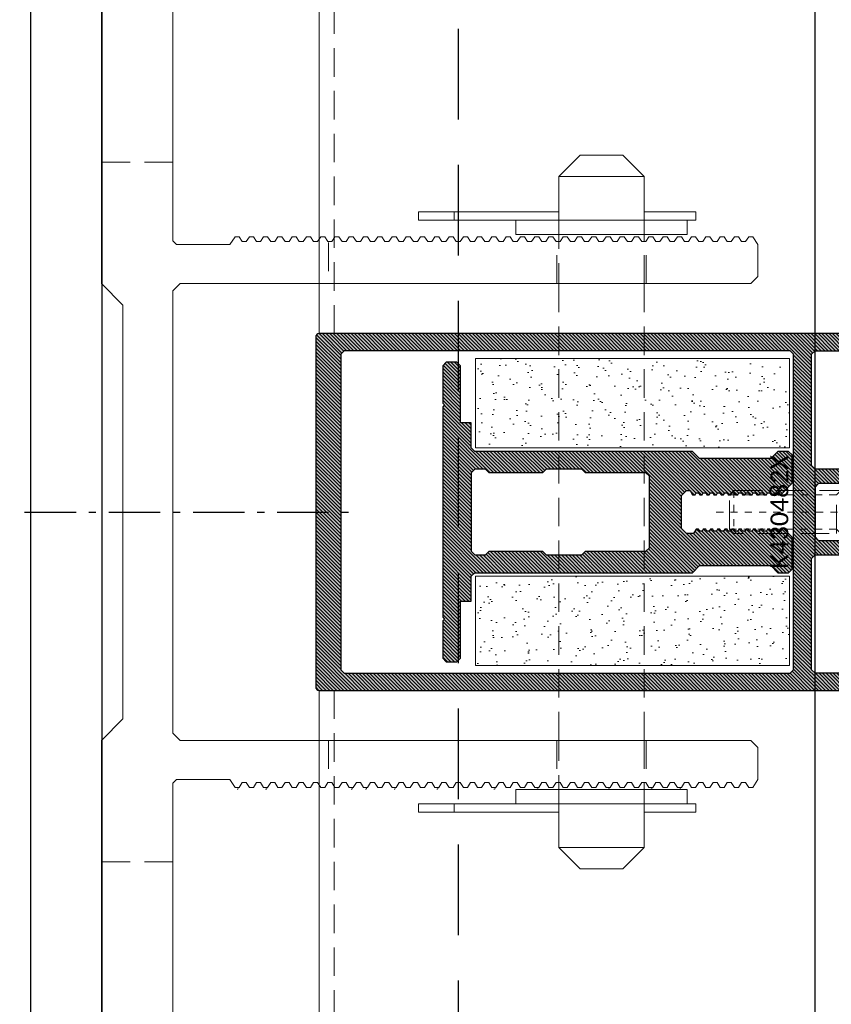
# Model space of a CAD drawing. Header units: millimetres. Extents: x -33628 to -373, y -3399 to 2697.
# Tile 65 of 99: x -23429 to -23418, y -3204 to -3191. Entities that reach past the tile are written whole.
import ezdxf
from ezdxf.enums import TextEntityAlignment as Align

# ---------------------------------------------------------------- set-up
doc = ezdxf.new("R2010")
doc.units = ezdxf.units.MM
doc.header["$LTSCALE"] = 0.2
doc.header["$MEASUREMENT"] = 0
for name, pattern in [('$0$gen3a', [3.125, 2.25, -0.875]), ('$0$HIDDENX2', [19.05, 12.7, -6.35]), ('$1$ACAD_ISO10W100', [18, 12, -3, 0, -3]), ('$1$gen7a', [6.875, 4.75, -0.875, 0.375, -0.875]), ('$1$HIDDEN2', [30, 20, -10]), ('$1$STRICHPUNKT2_S5', [0.55, 0.4, -0.05, 0.05, -0.05])]:
    doc.linetypes.add(name, pattern=pattern)
doc.layers.add('$0$_pomoc', color=15, linetype='Continuous', plot=False)
for name, color, linetype, lineweight in [('$1$_MB_hidden_0.09', 125, '$1$HIDDEN2', 9), ('$1$_MB_kreskowanie_profile_0.09', 7, 'Continuous', 9), ('$1$_MB_osie_0.09', 51, '$1$gen7a', 9), ('$1$_MB_profile_0.25', 7, 'Continuous', 25), ('$1$_MB_solid', 7, 'Continuous', 9), ('_MB_izolacje_0.09', 132, 'Continuous', 9), ('_MB_kreskowanie_izolacje_0.09', 136, 'Continuous', 9), ('_MB_okucia_0.15', 165, 'Continuous', 15), ('_MB_przerywane_0.09', 223, '$0$gen3a', 9), ('_MB_widokowa_0.15', 153, 'Continuous', 15)]:
    doc.layers.add(name, color=color, linetype=linetype, lineweight=lineweight)
doc.layers.add('$1$_MB_pomocnicze_niedrukowane', color=220, linetype='Continuous', lineweight=15, plot=False)
doc.layers.add('$1$A-stal', color=52, linetype='Continuous')
doc.layers.add('$1$OSIE KONSTRUKCJI', color=6, linetype='$1$STRICHPUNKT2_S5')
doc.styles.add('$0$_MB_Calibri_Light_2.5', font='calibril.ttf', dxfattribs={"height": 2.5})

# ---------------------------------------------------------------- blocks, each defined once
blk = doc.blocks.new('$1$RK_200x200x10')
at = {"layer": '$1$A-stal'}
for points in [[(-8.5, -10), (8.5, -10, 0.414214), (10, -8.5), (10, 8.5, 0.414214), (8.5, 10), (-8.5, 10, 0.414214), (-10, 8.5), (-10, -8.5, 0.414214)], [(-8.5, -9), (8.5, -9, 0.414214), (9, -8.5), (9, 8.5, 0.414214), (8.5, 9), (-8.5, 9, 0.414214), (-9, 8.5), (-9, -8.5, 0.414214)]]:
    blk.add_lwpolyline(points, format="xyb", close=True, dxfattribs=at)
at = {"layer": '$1$OSIE KONSTRUKCJI', "color": 6, "linetype": '$1$ACAD_ISO10W100', "lineweight": -3, "ltscale": 0.3}
blk.add_line((0, -13.5), (0, 13.5), dxfattribs=at)
blk = doc.blocks.new('$0$-80312108')
at = {"layer": '$1$_MB_osie_0.09', "ltscale": 0.5}
blk.add_line((0, -47.25), (0, 28.98), dxfattribs=at)
for p, q in [((-4.5, 27.6), (-5, 27.1)), ((-4.5, 27.6), (4.5, 27.6)), ((4.5, 27.6), (5, 27.1)), ((-5, 5.6), (-5, 27.1)), ((-5, 27.1), (5, 27.1)), ((5, 27.1), (5, 5.6)), ((5, 5.6), (-5, 5.6)), ((-3, -44.79), (-3, 4.6)), ((-3, 4.6), (3, 4.6)), ((3, 4.6), (3, -44.79)), ((3, -30.4), (-3, -30.4)), ((-3, -44.79), (-2.39, -45.4)), ((2.39, -45.4), (-2.39, -45.4)), ((3, -44.79), (2.39, -45.4))]:
    blk.add_line(p, q)
for points in [[(-3, 4.6), (-4, 5.6)], [(3, 4.6), (4, 5.6)]]:
    blk.add_lwpolyline(points)
at = {"layer": '_MB_przerywane_0.09'}
for p, q in [((-2.39, -30.4), (-3, -29.79)), ((2.39, -30.4), (3, -29.79)), ((-2.39, -30.4), (-2.39, -45.4)), ((2.39, -30.4), (2.39, -45.4)), ((-3, -44.79), (3, -44.79))]:
    blk.add_line(p, q, dxfattribs=at)
blk = doc.blocks.new('*U280')
at = {"layer": '$1$_MB_hidden_0.09'}
blk.add_line((1730, 96.8), (25.5, 96.8), dxfattribs=at)
at = {"layer": '_MB_widokowa_0.15', "elevation": 0}
blk.add_lwpolyline([(1730, 9.4), (10.5, 9.4), (10.5, 14.4), (25.5, 14.4), (25.5, 98.9), (1730, 98.9)], dxfattribs=at)
blk = doc.blocks.new('$1$-80002123_front')
at = {"layer": '$1$_MB_hidden_0.09'}
for p, q in [((-32, 76.08), (-40.88, 76.08)), ((-32, 76.33), (-38, 76.33)), ((32, 76.33), (38, 76.33)), ((32, 76.08), (40.88, 76.08)), ((-40.88, 64.08), (-32, 64.08)), ((-32, 63.83), (-37.75, 63.83)), ((40.88, 64.08), (32, 64.08)), ((32, 63.83), (37.75, 63.83))]:
    blk.add_line(p, q, dxfattribs=at)
at = {"layer": '$1$_MB_hidden_0.09', "extrusion": (-2.17559e-16, 0.999961, 0.0088)}
for p, q in [((-32, 31.83), (-37.75, 31.83)), ((37.75, 31.83), (32, 31.83)), ((-49, 10), (-49, 0)), ((49, 0), (49, 10))]:
    blk.add_line(p, q, dxfattribs=at)
at = {"layer": '$1$_MB_hidden_0.09'}
for points in [[(32, 76.08), (-32, 76.08)], [(-32, 64.08), (32, 64.08)]]:
    blk.add_lwpolyline(points, dxfattribs=at)
at = {"layer": '$1$_MB_pomocnicze_niedrukowane'}
for points in [[(-38.75, 23.17), (-38.84, 23.11), (-38.84, 23)], [(-38.75, 19.17), (-38.84, 19.11), (-38.84, 19)]]:
    blk.add_rational_spline(points, [1, 0.881674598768, 1], degree=2, dxfattribs=at)
for p, q in [((-47, 76.08), (-47, 64.08)), ((47, 64.08), (47, 76.08))]:
    blk.add_line(p, q)
for points in [[(-90, 0), (-32, 0), (-29, 3), (29, 3), (32, 0), (90, 0)], [(97.5, 10), (38, 10), (37.5, 10.5), (37.5, 18), (38.58, 18.72), (38.58, 19.28), (37.92, 19.72), (37.92, 20.28), (38.58, 20.72), (38.58, 21.28), (37.92, 21.72), (37.92, 22.28), (38.58, 22.72), (38.58, 23.28), (37.92, 23.72), (37.92, 24.28), (38.58, 24.72), (38.58, 25.28), (37.92, 25.72), (37.92, 26.28), (38.58, 26.72), (38.58, 27.28), (37.92, 27.72), (37.92, 28.28), (38.58, 28.72), (38.58, 29.28), (37.92, 29.72), (37.92, 30.28), (38.58, 30.72), (38.58, 31.28), (37.92, 31.72), (37.92, 32.28), (38.58, 32.72), (38.58, 33.28), (37.92, 33.72), (37.92, 34.28), (38.58, 34.72), (38.58, 35.28), (37.92, 35.72), (37.92, 36.28), (38.58, 36.72), (38.58, 37.28), (37.92, 37.72), (37.92, 38.28), (38.58, 38.72), (38.58, 39.28), (37.92, 39.72), (37.92, 40.28), (38.58, 40.72), (38.58, 41.28), (37.92, 41.72), (37.92, 42.28), (38.58, 42.72), (38.58, 43.28), (37.92, 43.72), (37.92, 44.28), (38.58, 44.72), (38.58, 45.28), (37.92, 45.72), (37.92, 46.28), (38.58, 46.72), (38.58, 47.28), (37.92, 47.72), (37.92, 48.28), (38.58, 48.72), (38.58, 49.28), (37.92, 49.72), (37.92, 50.28), (38.58, 50.72), (38.58, 51.28), (37.92, 51.72), (37.92, 52.28), (38.58, 52.72), (38.58, 53.28), (37.92, 53.72), (37.92, 54.28), (38.58, 54.72), (38.58, 55.28), (37.92, 55.72), (37.92, 56.28), (38.58, 56.72), (38.58, 57.28), (37.92, 57.72), (37.92, 58.28), (38.58, 58.72), (38.58, 59.28), (37.92, 59.72), (37.92, 60.28), (38.58, 60.72), (38.58, 61.28), (37.92, 61.72), (37.92, 62.28), (38.58, 62.72), (38.58, 63.28), (37.92, 63.72), (37.92, 64.28), (38.58, 64.72), (38.58, 65.28), (37.92, 65.72), (37.92, 66.28), (38.58, 66.72), (38.58, 67.28), (37.92, 67.72), (37.92, 68.28), (38.58, 68.72), (38.58, 69.28), (37.92, 69.72), (37.92, 70.28), (38.58, 70.72), (38.58, 71.28), (37.92, 71.72), (37.92, 72.28), (38.58, 72.72), (38.58, 73.28), (37.92, 73.72), (37.92, 74.28), (38.58, 74.72), (38.58, 75.28), (37.92, 75.72), (37.92, 76.28), (38.58, 76.72), (38.58, 77.28), (37.92, 77.72), (37.92, 78.28), (38.58, 78.72), (38.58, 79.28), (37.92, 79.72), (37.92, 80.28), (38.58, 80.72), (38.58, 81.28), (37.92, 81.72), (37.92, 82.28), (38.58, 82.72), (38.58, 83.28), (37.92, 83.72), (37.92, 84.28), (38.58, 84.72), (38.58, 85.28), (37.92, 85.72), (37.92, 86.28), (38.58, 86.72), (38.58, 87.28), (37.92, 87.72), (37.92, 88.28), (38.58, 88.72), (38.58, 89.28), (37.92, 89.72), (37.92, 90.28), (38.58, 90.72), (38.58, 91.28), (37.5, 92), (33, 92), (32, 91), (32, 11), (31, 10), (-31, 10), (-32, 11), (-32, 91), (-33, 92), (-37.5, 92), (-38.58, 91.28), (-38.58, 90.72), (-37.92, 90.28), (-37.92, 89.72), (-38.58, 89.28), (-38.58, 88.72), (-37.92, 88.28), (-37.92, 87.72), (-38.58, 87.28), (-38.58, 86.72), (-37.92, 86.28), (-37.92, 85.72), (-38.58, 85.28), (-38.58, 84.72), (-37.92, 84.28), (-37.92, 83.72), (-38.58, 83.28), (-38.58, 82.72), (-37.92, 82.28), (-37.92, 81.72), (-38.58, 81.28), (-38.58, 80.72), (-37.92, 80.28), (-37.92, 79.72), (-38.58, 79.28), (-38.58, 78.72), (-37.92, 78.28), (-37.92, 77.72), (-38.58, 77.28), (-38.58, 76.72), (-37.92, 76.28), (-37.92, 75.72), (-38.58, 75.28), (-38.58, 74.72), (-37.92, 74.28), (-37.92, 73.72), (-38.58, 73.28), (-38.58, 72.72), (-37.92, 72.28), (-37.92, 71.72), (-38.58, 71.28), (-38.58, 70.72), (-37.92, 70.28), (-37.92, 69.72), (-38.58, 69.28), (-38.58, 68.72), (-37.92, 68.28), (-37.92, 67.72), (-38.58, 67.28), (-38.58, 66.72), (-37.92, 66.28), (-37.92, 65.72), (-38.58, 65.28), (-38.58, 64.72), (-37.92, 64.28), (-37.92, 63.72), (-38.58, 63.28), (-38.58, 62.72), (-37.92, 62.28), (-37.92, 61.72), (-38.58, 61.28), (-38.58, 60.72), (-37.92, 60.28), (-37.92, 59.72), (-38.58, 59.28), (-38.58, 58.72), (-37.92, 58.28), (-37.92, 57.72), (-38.58, 57.28), (-38.58, 56.72), (-37.92, 56.28), (-37.92, 55.72), (-38.58, 55.28), (-38.58, 54.72), (-37.92, 54.28), (-37.92, 53.72), (-38.58, 53.28), (-38.58, 52.72), (-37.92, 52.28), (-37.92, 51.72), (-38.58, 51.28), (-38.58, 50.72), (-37.92, 50.28), (-37.92, 49.72), (-38.58, 49.28), (-38.58, 48.72), (-37.92, 48.28), (-37.92, 47.72), (-38.58, 47.28), (-38.58, 46.72), (-37.92, 46.28), (-37.92, 45.72), (-38.58, 45.28), (-38.58, 44.72), (-37.92, 44.28), (-37.92, 43.72), (-38.58, 43.28), (-38.58, 42.72), (-37.92, 42.28), (-37.92, 41.72), (-38.58, 41.28), (-38.58, 40.72), (-37.92, 40.28), (-37.92, 39.72), (-38.58, 39.28), (-38.58, 38.72), (-37.92, 38.28), (-37.92, 37.72), (-38.58, 37.28), (-38.58, 36.72), (-37.92, 36.28), (-37.92, 35.72), (-38.58, 35.28), (-38.58, 34.72), (-37.92, 34.28), (-37.92, 33.72), (-38.58, 33.28), (-38.58, 32.72), (-37.92, 32.28), (-37.92, 31.72), (-38.58, 31.28), (-38.58, 30.72), (-37.92, 30.28), (-37.92, 29.72), (-38.58, 29.28), (-38.58, 28.72), (-37.92, 28.28), (-37.92, 27.72), (-38.58, 27.28), (-38.58, 26.72), (-37.92, 26.28), (-37.92, 25.72), (-38.58, 25.28), (-38.58, 24.72), (-37.92, 24.28), (-37.92, 23.72), (-38.58, 23.28), (-38.58, 22.72), (-37.92, 22.28), (-37.92, 21.72), (-38.58, 21.28), (-38.58, 20.72), (-37.92, 20.28), (-37.92, 19.72), (-38.58, 19.28), (-38.58, 18.72), (-37.5, 18), (-37.5, 10.5), (-38, 10), (-97.5, 10)], [(-40.88, 76.08), (-47, 76.08), (-50, 73.08), (-50, 67.08), (-47, 64.08), (-40.88, 64.08)], [(40.88, 64.08), (47, 64.08), (50, 67.08), (50, 73.08), (47, 76.08), (40.88, 76.08)]]:
    blk.add_lwpolyline(points)
for points in [[(-40.88, 76.08), (-40.88, 83.29), (-42.08, 83.29), (-42.08, 76.08)], [(40.88, 76.08), (40.88, 83.29), (42.08, 83.29), (42.08, 76.08)], [(-38.88, 58.08), (-38.88, 82.08), (-40.88, 82.08), (-40.88, 58.08)], [(38.88, 58.08), (38.88, 82.08), (40.88, 82.08), (40.88, 58.08)], [(-40.88, 49.43), (-40.88, 64.08), (-42.08, 64.08), (-42.08, 49.43)], [(-40.88, 44.43), (-40.88, 64.08), (-42.08, 64.08), (-42.08, 44.43)], [(40.88, 49.43), (40.88, 64.08), (42.08, 64.08), (42.08, 49.43)], [(40.88, 44.43), (40.88, 64.08), (42.08, 64.08), (42.08, 44.43)]]:
    blk.add_lwpolyline(points, close=True)
for points in [[(-38.75, 81.17), (-38.84, 81.11), (-38.84, 81)], [(-38.75, 77.17), (-38.84, 77.11), (-38.84, 77)], [(-38.75, 71.17), (-38.84, 71.11), (-38.84, 71)], [(-38.75, 61.17), (-38.84, 61.11), (-38.84, 61)], [(-38.75, 55.17), (-38.84, 55.11), (-38.84, 55)], [(-38.75, 47.17), (-38.84, 47.11), (-38.84, 47)], [(-38.75, 41.17), (-38.84, 41.11), (-38.84, 41)], [(-38.75, 37.17), (-38.84, 37.11), (-38.84, 37)], [(-38.75, 35.17), (-38.84, 35.11), (-38.84, 35)]]:
    blk.add_rational_spline(points, [1, 0.881674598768, 1], degree=2)
blk = doc.blocks.new('*U272')
blk.add_blockref('$1$-80002123_front', (0, 0))
blk = doc.blocks.new('$0$-80462159')
at = {"layer": '_MB_kreskowanie_izolacje_0.09'}
h = blk.add_hatch(dxfattribs=at)
h.set_pattern_fill('AR-SAND', color=256, scale=0.07)
h.set_pattern_definition([(37.5, (0, 0), (-0.112, 3.4259), [0, -2.70256, 0, -3.0226, 0, -2.88925]), (7.5, (0, 0), (3.1467, 5.0178), [0, -1.45796, 0, -2.43586, 0, -0.93345]), (327.5, (-2.187, 0), (5.53695, 0.01006), [0, -0.889, 0, -3.2004, 0, -4.1783]), (317.5, (-2.187, 0), (5.3449, 1.5605), [0, -0.4445, 0, -2.09804, 0, -2.4003])])
h.paths.add_polyline_path([(0, 22), (-12.5, 22), (-12.5, -22), (0, -22)])
at = {"layer": '_MB_izolacje_0.09'}
blk.add_lwpolyline([(0, 22), (-12.5, 22), (-12.5, -22), (0, -22)], close=True, dxfattribs=at)
blk = doc.blocks.new('*U358')
at = {"layer": '$1$_MB_kreskowanie_profile_0.09'}
h = blk.add_hatch(dxfattribs=at)
h.set_pattern_fill('JIS_WOOD', color=256, scale=0.5)
h.set_pattern_definition([(45, (-2e-15, 6e-07), (-0.25, 0.25), [])])
h.paths.add_polyline_path([(-5.5, 61.6), (-5.5, 53.1), (-5, 52.6), (5, 52.6), (5.5, 53.1), (5.5, 61.6), (6, 62.1), (6, 67.1), (5.5, 67.6), (5.5, 75.1), (6, 75.6), (6, 77.1), (5.5, 77.6), (-5.5, 77.6), (-6, 77.1), (-6, 75.6), (-5.5, 75.1), (-5.5, 67.6), (-6, 67.1), (-6, 62.1)], flags=16)
h.paths.add_polyline_path([(9, 77.6), (12.5, 77.6), (12.5, 79.1), (20.5, 79.1), (21, 79.6), (21, 81.1), (20.5, 81.6), (15.25, 81.6), (15, 81.35), (14.75, 81.6), (-14.75, 81.6), (-15, 81.35), (-15.25, 81.6), (-20.5, 81.6), (-21, 81.1), (-21, 79.6), (-20.5, 79.1), (-12.5, 79.1), (-12.5, 77.6), (-9, 77.6), (-8.5, 77.1), (-8.5, 46.58), (-7.5, 45.6), (-7.5, 35.6), (-8.5, 34.62), (-8.5, 33.1), (-8, 32.6), (-3.52, 32.6), (-2.36, 33.76), (-2.4, 34.07), (-2.67, 34.23), (-2.67, 34.57), (-2.4, 34.73), (-2.4, 35.07), (-2.67, 35.23), (-2.67, 35.57), (-2.4, 35.73), (-2.4, 36.07), (-2.67, 36.23), (-2.67, 36.57), (-2.4, 36.73), (-2.4, 37.07), (-2.67, 37.23), (-2.67, 37.57), (-2.4, 37.73), (-2.4, 38.07), (-2.67, 38.23), (-2.67, 38.57), (-2.4, 38.73), (-2.4, 39.07), (-2.67, 39.23), (-2.67, 39.57), (-2.4, 39.73), (-2.4, 40.07), (-2.67, 40.23), (-2.67, 40.57), (-2.4, 40.73), (-2.4, 41.07), (-2.67, 41.23), (-2.67, 41.57), (-2.4, 41.73), (-2.4, 42.07), (-2.67, 42.23), (-2.67, 42.57), (-2.4, 42.73), (-2.4, 43.07), (-2.67, 43.23), (-2.67, 43.57), (-2.4, 43.73), (-2.4, 44.07), (-2.67, 44.23), (-2.67, 44.57), (-2.4, 44.73), (-2.4, 45.07), (-2.67, 45.23), (-2.67, 45.57), (-2.4, 45.73), (-2.4, 46.07), (-3, 46.42), (-3, 47.4), (-2.3, 48.1), (2.3, 48.1), (3, 47.4), (3, 46.92), (2.4, 46.57), (2.4, 46.23), (2.67, 46.07), (2.67, 45.73), (2.4, 45.57), (2.4, 45.23), (2.67, 45.07), (2.67, 44.73), (2.4, 44.57), (2.4, 44.23), (2.67, 44.07), (2.67, 43.73), (2.4, 43.57), (2.4, 43.23), (2.67, 43.07), (2.67, 42.73), (2.4, 42.57), (2.4, 42.23), (2.67, 42.07), (2.67, 41.73), (2.4, 41.57), (2.4, 41.23), (2.67, 41.07), (2.67, 40.73), (2.4, 40.57), (2.4, 40.23), (2.67, 40.07), (2.67, 39.73), (2.4, 39.57), (2.4, 39.23), (2.67, 39.07), (2.67, 38.73), (2.4, 38.57), (2.4, 38.23), (2.67, 38.07), (2.67, 37.73), (2.4, 37.57), (2.4, 37.23), (2.67, 37.07), (2.67, 36.73), (2.4, 36.57), (2.4, 36.23), (2.67, 36.07), (2.67, 35.73), (2.4, 35.57), (2.4, 35.23), (2.67, 35.07), (2.67, 34.73), (2.4, 34.57), (2.36, 34.26), (4.02, 32.6), (8, 32.6), (8.5, 33.1), (8.5, 34.62), (7.5, 35.6), (7.5, 45.6), (8.5, 46.58), (8.5, 77.1)])
at = {"layer": '$1$_MB_solid'}
h = blk.add_hatch(color=256, dxfattribs=at)
h.dxf.hatch_style = 1
h.paths.add_polyline_path([(9, 77.6), (12.5, 77.6), (12.5, 79.1), (20.5, 79.1), (21, 79.6), (21, 81.1), (20.5, 81.6), (15.25, 81.6), (15, 81.35), (14.75, 81.6), (-14.75, 81.6), (-15, 81.35), (-15.25, 81.6), (-20.5, 81.6), (-21, 81.1), (-21, 79.6), (-20.5, 79.1), (-12.5, 79.1), (-12.5, 77.6), (-9, 77.6), (-8.5, 77.1), (-8.5, 46.58), (-7.5, 45.6), (-7.5, 35.6), (-8.5, 34.62), (-8.5, 33.1), (-8, 32.6), (-3.52, 32.6), (-2.36, 33.76), (-2.4, 34.07), (-2.67, 34.23), (-2.67, 34.57), (-2.4, 34.73), (-2.4, 35.07), (-2.67, 35.23), (-2.67, 35.57), (-2.4, 35.73), (-2.4, 36.07), (-2.67, 36.23), (-2.67, 36.57), (-2.4, 36.73), (-2.4, 37.07), (-2.67, 37.23), (-2.67, 37.57), (-2.4, 37.73), (-2.4, 38.07), (-2.67, 38.23), (-2.67, 38.57), (-2.4, 38.73), (-2.4, 39.07), (-2.67, 39.23), (-2.67, 39.57), (-2.4, 39.73), (-2.4, 40.07), (-2.67, 40.23), (-2.67, 40.57), (-2.4, 40.73), (-2.4, 41.07), (-2.67, 41.23), (-2.67, 41.57), (-2.4, 41.73), (-2.4, 42.07), (-2.67, 42.23), (-2.67, 42.57), (-2.4, 42.73), (-2.4, 43.07), (-2.67, 43.23), (-2.67, 43.57), (-2.4, 43.73), (-2.4, 44.07), (-2.67, 44.23), (-2.67, 44.57), (-2.4, 44.73), (-2.4, 45.07), (-2.67, 45.23), (-2.67, 45.57), (-2.4, 45.73), (-2.4, 46.07), (-3, 46.42), (-3, 47.4), (-2.3, 48.1), (2.3, 48.1), (3, 47.4), (3, 46.92), (2.4, 46.57), (2.4, 46.23), (2.67, 46.07), (2.67, 45.73), (2.4, 45.57), (2.4, 45.23), (2.67, 45.07), (2.67, 44.73), (2.4, 44.57), (2.4, 44.23), (2.67, 44.07), (2.67, 43.73), (2.4, 43.57), (2.4, 43.23), (2.67, 43.07), (2.67, 42.73), (2.4, 42.57), (2.4, 42.23), (2.67, 42.07), (2.67, 41.73), (2.4, 41.57), (2.4, 41.23), (2.67, 41.07), (2.67, 40.73), (2.4, 40.57), (2.4, 40.23), (2.67, 40.07), (2.67, 39.73), (2.4, 39.57), (2.4, 39.23), (2.67, 39.07), (2.67, 38.73), (2.4, 38.57), (2.4, 38.23), (2.67, 38.07), (2.67, 37.73), (2.4, 37.57), (2.4, 37.23), (2.67, 37.07), (2.67, 36.73), (2.4, 36.57), (2.4, 36.23), (2.67, 36.07), (2.67, 35.73), (2.4, 35.57), (2.4, 35.23), (2.67, 35.07), (2.67, 34.73), (2.4, 34.57), (2.36, 34.26), (4.02, 32.6), (8, 32.6), (8.5, 33.1), (8.5, 34.62), (7.5, 35.6), (7.5, 45.6), (8.5, 46.58), (8.5, 77.1)])
h.paths.add_polyline_path([(-5.5, 61.6), (-5.5, 53.1), (-5, 52.6), (5, 52.6), (5.5, 53.1), (5.5, 61.6), (6, 62.1), (6, 67.1), (5.5, 67.6), (5.5, 75.1), (6, 75.6), (6, 77.1), (5.5, 77.6), (-5.5, 77.6), (-6, 77.1), (-6, 75.6), (-5.5, 75.1), (-5.5, 67.6), (-6, 67.1), (-6, 62.1)], flags=16)
at = {"layer": '$1$_MB_profile_0.25'}
for points in [[(9, 77.6), (12.5, 77.6), (12.5, 79.1), (20.5, 79.1), (21, 79.6), (21, 81.1), (20.5, 81.6), (15.25, 81.6), (15, 81.35), (14.75, 81.6), (-14.75, 81.6), (-15, 81.35), (-15.25, 81.6), (-20.5, 81.6), (-21, 81.1), (-21, 79.6), (-20.5, 79.1), (-12.5, 79.1), (-12.5, 77.6), (-9, 77.6), (-8.5, 77.1), (-8.5, 46.58), (-7.5, 45.6), (-7.5, 35.6), (-8.5, 34.62), (-8.5, 33.1), (-8, 32.6), (-3.52, 32.6), (-2.36, 33.76), (-2.4, 34.07), (-2.67, 34.23), (-2.67, 34.57), (-2.4, 34.73), (-2.4, 35.07), (-2.67, 35.23), (-2.67, 35.57), (-2.4, 35.73), (-2.4, 36.07), (-2.67, 36.23), (-2.67, 36.57), (-2.4, 36.73), (-2.4, 37.07), (-2.67, 37.23), (-2.67, 37.57), (-2.4, 37.73), (-2.4, 38.07), (-2.67, 38.23), (-2.67, 38.57), (-2.4, 38.73), (-2.4, 39.07), (-2.67, 39.23), (-2.67, 39.57), (-2.4, 39.73), (-2.4, 40.07), (-2.67, 40.23), (-2.67, 40.57), (-2.4, 40.73), (-2.4, 41.07), (-2.67, 41.23), (-2.67, 41.57), (-2.4, 41.73), (-2.4, 42.07), (-2.67, 42.23), (-2.67, 42.57), (-2.4, 42.73), (-2.4, 43.07), (-2.67, 43.23), (-2.67, 43.57), (-2.4, 43.73), (-2.4, 44.07), (-2.67, 44.23), (-2.67, 44.57), (-2.4, 44.73), (-2.4, 45.07), (-2.67, 45.23), (-2.67, 45.57), (-2.4, 45.73), (-2.4, 46.07), (-3, 46.42), (-3, 47.4), (-2.3, 48.1), (2.3, 48.1), (3, 47.4), (3, 46.92), (2.4, 46.57), (2.4, 46.23), (2.67, 46.07), (2.67, 45.73), (2.4, 45.57), (2.4, 45.23), (2.67, 45.07), (2.67, 44.73), (2.4, 44.57), (2.4, 44.23), (2.67, 44.07), (2.67, 43.73), (2.4, 43.57), (2.4, 43.23), (2.67, 43.07), (2.67, 42.73), (2.4, 42.57), (2.4, 42.23), (2.67, 42.07), (2.67, 41.73), (2.4, 41.57), (2.4, 41.23), (2.67, 41.07), (2.67, 40.73), (2.4, 40.57), (2.4, 40.23), (2.67, 40.07), (2.67, 39.73), (2.4, 39.57), (2.4, 39.23), (2.67, 39.07), (2.67, 38.73), (2.4, 38.57), (2.4, 38.23), (2.67, 38.07), (2.67, 37.73), (2.4, 37.57), (2.4, 37.23), (2.67, 37.07), (2.67, 36.73), (2.4, 36.57), (2.4, 36.23), (2.67, 36.07), (2.67, 35.73), (2.4, 35.57), (2.4, 35.23), (2.67, 35.07), (2.67, 34.73), (2.4, 34.57), (2.36, 34.26), (4.02, 32.6), (8, 32.6), (8.5, 33.1), (8.5, 34.62), (7.5, 35.6), (7.5, 45.6), (8.5, 46.58), (8.5, 77.1)], [(-5.5, 61.6), (-5.5, 53.1), (-5, 52.6), (5, 52.6), (5.5, 53.1), (5.5, 61.6), (6, 62.1), (6, 67.1), (5.5, 67.6), (5.5, 75.1), (6, 75.6), (6, 77.1), (5.5, 77.6), (-5.5, 77.6), (-6, 77.1), (-6, 75.6), (-5.5, 75.1), (-5.5, 67.6), (-6, 67.1), (-6, 62.1)]]:
    blk.add_lwpolyline(points, close=True, dxfattribs=at)
blk = doc.blocks.new('$0$-K430482X')
at = {"layer": '$1$_MB_kreskowanie_profile_0.09'}
h = blk.add_hatch(dxfattribs=at)
h.set_pattern_fill('JIS_WOOD', color=256, scale=0.5)
h.set_pattern_definition([(45, (0, 0), (-0.25, 0.25), [])])
h.paths.add_polyline_path([(25, 98.9, 0.414214), (24.5, 99.4), (-24.5, 99.4, 0.414214), (-25, 98.9), (-25, 14.7), (-24.7, 14.4), (-22.5, 14.4), (-22, 14.9), (-22, 15.4), (-23.5, 15.4), (-23.5, 17.4), (-23, 17.9), (-19.75, 17.9), (-19.5, 18.15), (-19.25, 17.9), (-16, 17.9), (-15.5, 17.4), (-15.5, 15.4), (-17, 15.4), (-17, 14.9), (-16.5, 14.4), (-14.3, 14.4), (-14, 14.7), (-14, 18.9), (-15.5, 20.4), (-21.6, 20.4), (-22.6, 21.4), (-22.6, 29.4), (-22.1, 29.9), (-6.5, 29.9), (-6, 29.4), (-6, -5.3), (-5.7, -5.6), (-4, -5.6), (-3.5, -5.1), (-3.5, -4.1), (-4.5, -4.1), (-4.5, -2.1), (-4, -1.6), (-2.77, -1.6), (0, 0), (2.77, -1.6), (4, -1.6), (4.5, -2.1), (4.5, -4.1), (3.5, -4.1), (3.5, -5.1), (4, -5.6), (5.7, -5.6), (6, -5.3), (6, 29.4), (6.5, 29.9), (22.1, 29.9), (22.6, 29.4), (22.6, 21.4), (21.6, 20.4), (15.5, 20.4), (14, 18.9), (14, 14.7), (14.3, 14.4), (16.5, 14.4), (17, 14.9), (17, 15.4), (15.5, 15.4), (15.5, 17.4), (16, 17.9), (19.25, 17.9), (19.5, 18.15), (19.75, 17.9), (23.01, 17.9), (23.5, 17.4), (23.5, 15.4), (22, 15.4), (22, 14.9), (22.5, 14.4), (24.7, 14.4), (25, 14.7)])
h.paths.add_polyline_path([(-22.1, 32.4), (-22.6, 32.9), (-22.6, 95.4), (-22.1, 95.9), (22.1, 95.9), (22.6, 95.4), (22.6, 32.9), (22.1, 32.4)], flags=16)
h.paths.add_polyline_path([(3.5, 29.4), (4, 28.9), (4, 2.02), (3.25, 1.58), (0.8, 3), (-0.8, 3), (-3.25, 1.58), (-4, 2.02), (-4, 28.9), (-3.5, 29.4)], flags=16)
h.paths.add_polyline_path([(-8.61, 32.79), (8.6, 32.79), (8.6, 36.62), (-8.61, 36.62)], flags=8)
at = {"layer": '$1$_MB_solid'}
h = blk.add_hatch(color=256, dxfattribs=at)
h.dxf.hatch_style = 1
h.paths.add_polyline_path([(25, 98.9, 0.414214), (24.5, 99.4), (-24.5, 99.4, 0.414214), (-25, 98.9), (-25, 14.7), (-24.7, 14.4), (-22.5, 14.4), (-22, 14.9), (-22, 15.4), (-23.5, 15.4), (-23.5, 17.4), (-23, 17.9), (-19.75, 17.9), (-19.5, 18.15), (-19.25, 17.9), (-16, 17.9), (-15.5, 17.4), (-15.5, 15.4), (-17, 15.4), (-17, 14.9), (-16.5, 14.4), (-14.3, 14.4), (-14, 14.7), (-14, 18.9), (-15.5, 20.4), (-21.6, 20.4), (-22.6, 21.4), (-22.6, 29.4), (-22.1, 29.9), (-6.5, 29.9), (-6, 29.4), (-6, -5.3), (-5.7, -5.6), (-4, -5.6), (-3.5, -5.1), (-3.5, -4.1), (-4.5, -4.1), (-4.5, -2.1), (-4, -1.6), (-2.77, -1.6), (0, 0), (2.77, -1.6), (4, -1.6), (4.5, -2.1), (4.5, -4.1), (3.5, -4.1), (3.5, -5.1), (4, -5.6), (5.7, -5.6), (6, -5.3), (6, 29.4), (6.5, 29.9), (22.1, 29.9), (22.6, 29.4), (22.6, 21.4), (21.6, 20.4), (15.5, 20.4), (14, 18.9), (14, 14.7), (14.3, 14.4), (16.5, 14.4), (17, 14.9), (17, 15.4), (15.5, 15.4), (15.5, 17.4), (16, 17.9), (19.25, 17.9), (19.5, 18.15), (19.75, 17.9), (23.01, 17.9), (23.5, 17.4), (23.5, 15.4), (22, 15.4), (22, 14.9), (22.5, 14.4), (24.7, 14.4), (25, 14.7)])
h.paths.add_polyline_path([(-22.1, 32.4), (-22.6, 32.9), (-22.6, 95.4), (-22.1, 95.9), (22.1, 95.9), (22.6, 95.4), (22.6, 32.9), (22.1, 32.4)], flags=16)
h.paths.add_polyline_path([(3.5, 29.4), (4, 28.9), (4, 2.02), (3.25, 1.58), (0.8, 3), (-0.8, 3), (-3.25, 1.58), (-4, 2.02), (-4, 28.9), (-3.5, 29.4)], flags=16)
h.paths.add_polyline_path([(-8.61, 32.79), (8.6, 32.79), (8.6, 36.62), (-8.61, 36.62)], flags=8)
at = {"layer": '$1$_MB_profile_0.25'}
blk.add_lwpolyline([(6.5, 29.9), (22.1, 29.9), (22.6, 29.4), (22.6, 21.4), (21.6, 20.4), (15.5, 20.4), (14, 18.9), (14, 14.7), (14.3, 14.4), (16.5, 14.4), (17, 14.9), (17, 15.4), (15.5, 15.4), (15.5, 17.4), (16, 17.9), (19.25, 17.9), (19.5, 18.15), (19.75, 17.9), (23.01, 17.9), (23.5, 17.4), (23.5, 15.4), (22, 15.4), (22, 14.9), (22.5, 14.4), (24.7, 14.4), (25, 14.7), (25, 98.9, 0.414214), (24.5, 99.4), (-24.5, 99.4, 0.414214), (-25, 98.9), (-25, 14.7), (-24.7, 14.4), (-22.5, 14.4), (-22, 14.9), (-22, 15.4), (-23.5, 15.4), (-23.5, 17.4), (-23, 17.9), (-19.75, 17.9), (-19.5, 18.15), (-19.25, 17.9), (-16, 17.9), (-15.5, 17.4), (-15.5, 15.4), (-17, 15.4), (-17, 14.9), (-16.5, 14.4), (-14.3, 14.4), (-14, 14.7), (-14, 18.9), (-15.5, 20.4), (-21.6, 20.4), (-22.6, 21.4), (-22.6, 29.4), (-22.1, 29.9), (-6.5, 29.9), (-6, 29.4), (-6, -5.3), (-5.7, -5.6), (-4, -5.6), (-3.5, -5.1), (-3.5, -4.1), (-4.5, -4.1), (-4.5, -2.1), (-4, -1.6), (-2.77, -1.6), (0, 0), (2.77, -1.6), (4, -1.6), (4.5, -2.1), (4.5, -4.1), (3.5, -4.1), (3.5, -5.1), (4, -5.6), (5.7, -5.6), (6, -5.3), (6, 29.4)], format="xyb", close=True, dxfattribs=at)
for points in [[(22.6, 32.9), (22.6, 95.4), (22.1, 95.9), (-22.1, 95.9), (-22.6, 95.4), (-22.6, 32.9), (-22.1, 32.4), (22.1, 32.4)], [(3.5, 29.4), (-3.5, 29.4), (-4, 28.9), (-4, 2.02), (-3.25, 1.58), (-0.8, 3), (0.8, 3), (3.25, 1.58), (4, 2.02), (4, 28.9)]]:
    blk.add_lwpolyline(points, close=True, dxfattribs=at)
at = {"layer": '$1$_MB_pomocnicze_niedrukowane', "style": '$0$_MB_Calibri_Light_2.5'}
blk.add_text('K430482X', height=2.5, dxfattribs=at).set_placement((0, 32.4), align=Align.BOTTOM_CENTER)
blk = doc.blocks.new('*U316')
for name, p in [('$0$-K430482X', (0, 0)), ('*U358', (0, 0)), ('$0$-80462159', (-9, 55))]:
    blk.add_blockref(name, p)
at = {"xscale": -1}
blk.add_blockref('$0$-80462159', (9, 55), dxfattribs=at)
blk = doc.blocks.new('szyb-szkło_150-piętro2')
at = {"layer": '$0$_pomoc', "transparency": 33554679}
blk.add_lwpolyline([(375, 0), (0, 0), (0, -289), (375, -289)], dxfattribs=at)
at = {"layer": '$0$_pomoc', "linetype": '$0$HIDDENX2', "ltscale": 0.5, "transparency": 33554679}
blk.add_lwpolyline([(5, -284), (375, -284), (375, -5), (5, -5)], close=True, dxfattribs=at)
at = {"layer": '$1$_MB_hidden_0.09', "xscale": 0.1, "yscale": 0.1, "zscale": 0.1, "rotation": 180}
blk.add_blockref('$0$-80312108', (190, -292.34), dxfattribs=at)
at = {"layer": '$1$A-stal', "xscale": -1, "rotation": 180}
blk.add_blockref('$1$RK_200x200x10', (190, -269), dxfattribs=at)
at = {"yscale": 0.1, "zscale": 0.1}
for name, p, xscale in [('*U316', (190, -291.94), 0.1), ('*U280', (14.5, -291.94), 0.1), ('*U280', (365.5, -291.94), -0.1)]:
    blk.add_blockref(name, p, dxfattribs=dict(at, xscale=xscale))
at = {"layer": '_MB_okucia_0.15', "xscale": -0.1, "yscale": 0.1, "zscale": 0.1, "rotation": 180}
blk.add_blockref('*U272', (190, -278.998), dxfattribs=at)

msp = doc.modelspace()

# ---------------------------------------------------------------- block references
at = {"rotation": 90}
msp.add_blockref('szyb-szkło_150-piętro2', (-23707.273, -3387.573), dxfattribs=at)

doc.saveas('drawing.dxf')
